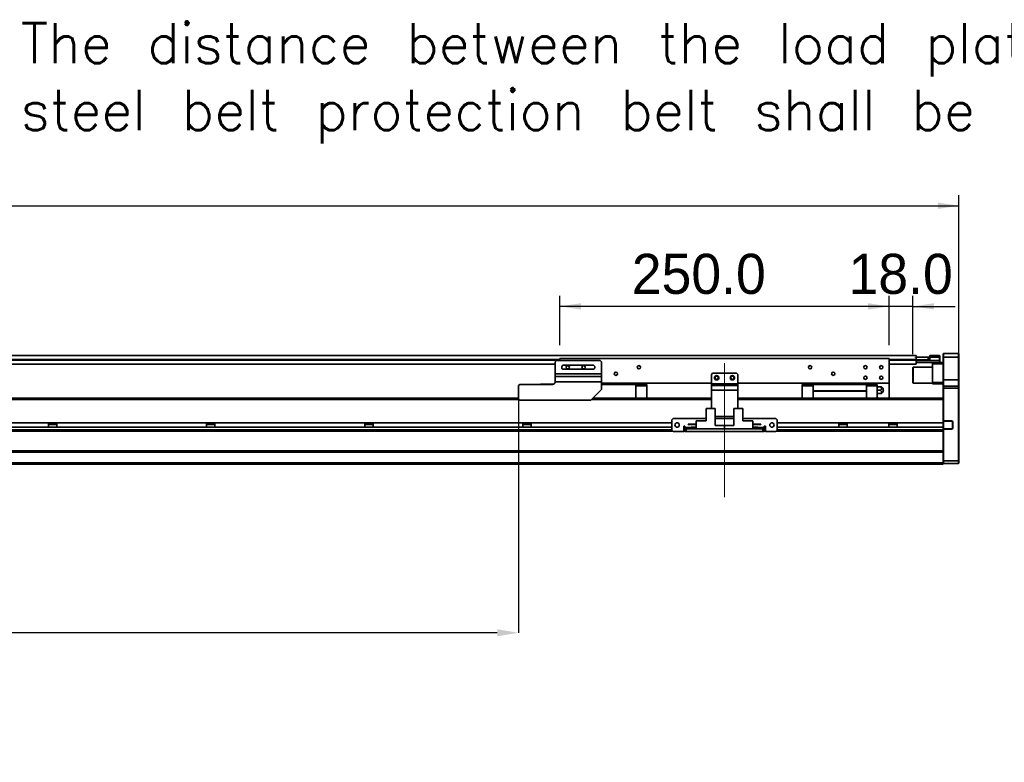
# Model space of a CAD drawing. Header units: millimetres. Extents: x 40 to 3320, y 40 to 2336.
# Tile 8 of 11: x 1820 to 2568, y 978 to 1541. Entities that reach past the tile are written whole.
import ezdxf

# ---------------------------------------------------------------- set-up
doc = ezdxf.new("R2010")
doc.units = ezdxf.units.MM
doc.header["$LTSCALE"] = 8
doc.header["$PDSIZE"] = -1
doc.linetypes.add('CENTERX2', pattern=[20.32, 12.7, -2.54, 2.54, -2.54])
doc.layers.add('黑色实线', color=7, linetype='Continuous')
doc.styles.add('SLDTEXTSTYLE8', font='txt')
doc.styles.add('SLDTEXTSTYLE9', font='txt', dxfattribs={"bigfont": 'bigfont'})
doc.dimstyles.new('SLDDIMSTYLE0', dxfattribs={"dimtxt": 30.4, "dimasz": 16, "dimexe": 0, "dimexo": 0.0625, "dimgap": 7.6, "dimtad": 2, "dimdec": 1, "dimrnd": 1e-09, "dimzin": 4, "dimdsep": 46, "dimtxsty": 'SLDTEXTSTYLE8', "dimsah": 1, "dimcen": 0.09, "dimadec": 0, "dimazin": 1, "dimtfac": 1, "dimtdec": 1, "dimtmove": 0, "dimatfit": 0, "dimfxl": 0, "dimfrac": 2, "dimtolj": 1, "dimtzin": 12, "dimarcsym": 0})
doc.dimstyles.new('SLDDIMSTYLE5', dxfattribs={"dimtxt": 30.4, "dimasz": 16, "dimexe": 0, "dimexo": 0.0625, "dimgap": 7.6, "dimtad": 2, "dimdec": 1, "dimrnd": 1e-09, "dimzin": 4, "dimdsep": 46, "dimtxsty": 'SLDTEXTSTYLE8', "dimsah": 1, "dimcen": 0.09, "dimadec": 0, "dimazin": 1, "dimtfac": 1, "dimtdec": 1, "dimtofl": 0, "dimtmove": 0, "dimatfit": 3, "dimfxl": 0, "dimfrac": 2, "dimtolj": 1, "dimtzin": 12, "dimarcsym": 0})

# ---------------------------------------------------------------- blocks, each defined once
blk = doc.blocks.new('SW_NOTE_4')
at = {"layer": '黑色实线', "color": 0, "insert": (-996.1, 91.2), "char_height": 30.4, "attachment_point": 1, "style": 'SLDTEXTSTYLE9'}
blk.add_mtext('The distance between the load plate and the \\Psteel belt protection belt shall be greater than 4mm', dxfattribs=at)
blk = doc.blocks.new('_D_21')
at = {"layer": '黑色实线'}
for p, q in [((197.51, 1271.79), (197.51, 1408.13)), ((2533.51, 1271.79), (2533.51, 1408.13)), ((197.51, 1400.13), (2533.51, 1400.13))]:
    blk.add_line(p, q, dxfattribs=at)
for points in [[(197.51, 1400.13), (213.51, 1397.73), (213.51, 1402.53)], [(2533.51, 1400.13), (2517.51, 1402.53), (2517.51, 1397.73)]]:
    blk.add_solid(points, dxfattribs=at)
at = {"layer": '黑色实线', "insert": (1315.45, 1440.01), "char_height": 30.4, "attachment_point": 1, "style": 'SLDTEXTSTYLE8'}
blk.add_mtext('2336.0', dxfattribs=at)
blk = doc.blocks.new('_D_24')
at = {"layer": '黑色实线'}
for p, q in [((2230.51, 1294.29), (2230.51, 1331.79)), ((2480.51, 1294.29), (2480.51, 1331.79)), ((2480.51, 1323.79), (2230.51, 1323.79))]:
    blk.add_line(p, q, dxfattribs=at)
for points in [[(2230.51, 1323.79), (2246.51, 1321.39), (2246.51, 1326.19)], [(2480.51, 1323.79), (2464.51, 1326.19), (2464.51, 1321.39)]]:
    blk.add_solid(points, dxfattribs=at)
at = {"layer": '黑色实线', "insert": (2285.13, 1363.67), "char_height": 30.4, "attachment_point": 1, "style": 'SLDTEXTSTYLE8'}
blk.add_mtext('250.0', dxfattribs=at)
blk = doc.blocks.new('_D_25')
at = {"layer": '黑色实线'}
for p, q in [((2480.51, 1294.29), (2480.51, 1331.79)), ((2498.51, 1287.49), (2498.51, 1331.79)), ((2480.51, 1323.79), (2448.51, 1323.79)), ((2498.51, 1323.79), (2480.51, 1323.79)), ((2498.51, 1323.79), (2530.51, 1323.79))]:
    blk.add_line(p, q, dxfattribs=at)
for points in [[(2480.51, 1323.79), (2464.51, 1326.19), (2464.51, 1321.39)], [(2498.51, 1323.79), (2514.51, 1321.39), (2514.51, 1326.19)]]:
    blk.add_solid(points, dxfattribs=at)
at = {"layer": '黑色实线', "insert": (2449.68, 1363.67), "char_height": 30.4, "attachment_point": 1, "style": 'SLDTEXTSTYLE8'}
blk.add_mtext('18.0', dxfattribs=at)
blk = doc.blocks.new('_D_26')
at = {"layer": 'Defpoints', "color": 0}
for p in [(499.01, 1257.13), (2199.01, 1253.63), (499.01, 1076.13)]:
    blk.add_point(p, dxfattribs=at)
at = {"layer": '黑色实线', "color": 0, "lineweight": -2}
for p, q in [((499.01, 1257.06), (499.01, 1076.13)), ((2199.01, 1253.56), (2199.01, 1076.13)), ((2183.01, 1076.13), (515.01, 1076.13))]:
    blk.add_line(p, q, dxfattribs=at)
at = {"layer": '黑色实线', "color": 0}
for points in [[(515.01, 1078.79), (515.01, 1073.46), (499.01, 1076.13)], [(2183.01, 1078.79), (2183.01, 1073.46), (2199.01, 1076.13)]]:
    blk.add_solid(points, dxfattribs=at)
at = {"layer": '黑色实线', "color": 0, "insert": (1374.86, 1068.53), "char_height": 30.4, "attachment_point": 2, "style": 'SLDTEXTSTYLE8'}
blk.add_mtext('\\A1;Stroke T=1700.0', dxfattribs=at)

msp = doc.modelspace()

# ---------------------------------------------------------------- linework, layer by layer
at = {"color": 7, "linetype": 'Continuous', "lineweight": 35}
for p, q in [((2501.01, 1286.48), (230.01, 1286.48)), ((2501.01, 1286.48), (2501.01, 1285.33)), ((2511.51, 1285.13), (2511.51, 1286.63)), ((2511.51, 1286.63), (2518.71, 1286.63)), ((2518.71, 1285.13), (2518.71, 1286.63)), ((2519.01, 1286.33), (2518.71, 1286.63)), ((2519.01, 1286.33), (2519.01, 1285.13)), ((2521.81, 1288.13), (2521.51, 1287.83)), ((2521.51, 1285.13), (2521.51, 1287.83)), ((2521.81, 1288.13), (2521.81, 1285.13)), ((2521.81, 1288.13), (2533.21, 1288.13)), ((2533.21, 1285.13), (2533.21, 1288.13)), ((2533.21, 1288.13), (2533.51, 1287.83)), ((2533.51, 1287.83), (2533.51, 1285.13)), ((2227.01, 1279.98), (506.01, 1279.98)), ((2228.01, 1282.63), (2227.01, 1281.63)), ((2227.01, 1281.63), (2227.01, 1272.63)), ((2228.01, 1282.63), (2261.01, 1282.63)), ((2230.51, 1284.13), (2230.51, 1282.63)), ((2480.51, 1284.13), (2230.51, 1284.13)), ((2255.51, 1279.23), (2233.51, 1279.23)), ((2262.01, 1281.63), (2261.01, 1282.63)), ((2262.01, 1281.63), (2262.01, 1272.63)), ((2480.51, 1284.13), (2480.51, 1265.63)), ((2501.01, 1279.98), (2480.51, 1279.98)), ((2500.56, 1285.09), (2500.56, 1285.33)), ((2500.56, 1285.33), (2501.06, 1285.33)), ((2500.56, 1285.33), (2500.56, 1285.33)), ((2501.01, 1283.83), (2501.01, 1283.48)), ((2501.01, 1283.48), (2501.01, 1282.98)), ((2501.06, 1283.33), (2501.01, 1283.33)), ((2501.01, 1282.83), (2501.31, 1283.13)), ((2501.01, 1283.13), (2501.31, 1283.13)), ((2501.01, 1282.98), (2501.01, 1279.98)), ((2501.01, 1282.83), (2501.31, 1282.83)), ((2501.01, 1282.63), (2501.31, 1282.63)), ((2501.01, 1281.43), (2501.31, 1281.13)), ((2501.06, 1285.33), (2501.06, 1283.33)), ((2501.06, 1285.33), (2510.06, 1285.33)), ((2501.06, 1283.33), (2510.06, 1283.33)), ((2501.31, 1282.83), (2501.31, 1283.13)), ((2501.31, 1283.13), (2511.51, 1283.13)), ((2501.31, 1282.83), (2501.31, 1282.63)), ((2511.51, 1282.83), (2501.31, 1282.83)), ((2501.31, 1282.63), (2501.31, 1281.13)), ((2501.31, 1282.63), (2518.71, 1282.63)), ((2518.71, 1281.13), (2501.31, 1281.13)), ((2510.06, 1283.33), (2510.06, 1285.33)), ((2510.06, 1285.33), (2510.56, 1285.33)), ((2510.56, 1283.33), (2510.06, 1283.33)), ((2510.56, 1285.33), (2510.56, 1283.33)), ((2510.56, 1283.33), (2511.01, 1283.33)), ((2511.01, 1283.13), (2511.01, 1283.33)), ((2518.71, 1285.13), (2511.51, 1285.13)), ((2511.51, 1282.83), (2511.51, 1285.13)), ((2513.51, 1280.13), (2513.51, 1281.13)), ((2521.51, 1280.13), (2513.51, 1280.13)), ((2513.51, 1266.13), (2513.51, 1280.13)), ((2518.71, 1282.63), (2518.71, 1285.13)), ((2519.01, 1285.13), (2518.71, 1285.13)), ((2518.71, 1281.13), (2518.71, 1282.63)), ((2518.71, 1282.63), (2519.01, 1282.63)), ((2518.71, 1281.13), (2519.01, 1281.43)), ((2518.71, 1281.13), (2521.51, 1281.13)), ((2519.01, 1285.13), (2519.01, 1282.63)), ((2519.01, 1282.63), (2519.01, 1281.43)), ((2521.81, 1285.13), (2521.51, 1285.13)), ((2521.51, 1268.13), (2521.51, 1285.13)), ((2521.81, 1285.13), (2521.81, 1268.13)), ((2533.21, 1285.13), (2521.81, 1285.13)), ((2533.21, 1268.13), (2533.21, 1285.13)), ((2533.21, 1285.13), (2533.51, 1285.13)), ((2533.51, 1285.13), (2533.51, 1268.13)), ((2227.01, 1272.63), (2262.01, 1272.63)), ((2227.01, 1270.63), (2227.01, 1272.63)), ((2233.51, 1276.03), (2255.51, 1276.03)), ((2262.01, 1272.63), (2262.01, 1270.63)), ((2346.51, 1273.13), (2345.51, 1272.13)), ((2345.51, 1272.13), (2345.51, 1265.13)), ((2364.51, 1273.13), (2346.51, 1273.13)), ((2365.51, 1272.13), (2364.51, 1273.13)), ((2365.51, 1272.13), (2365.51, 1265.13)), ((2498.81, 1277.63), (2498.51, 1277.33)), ((2498.51, 1265.93), (2498.51, 1277.33)), ((2513.51, 1277.63), (2498.81, 1277.63)), ((2498.81, 1277.63), (2498.81, 1265.63)), ((2200.01, 1264.63), (2199.01, 1263.63)), ((2199.01, 1253.63), (2199.01, 1263.63)), ((2200.01, 1264.63), (2225.01, 1264.63)), ((2215.81, 1264.83), (2215.61, 1264.63)), ((2215.81, 1264.83), (2215.81, 1264.63)), ((2215.81, 1264.83), (2225.88, 1264.83)), ((2227.01, 1270.63), (2262.01, 1270.63)), ((2227.01, 1266.65), (2227.01, 1270.63)), ((2262.01, 1266.65), (2227.01, 1266.65)), ((2227.01, 1266.65), (2227.01, 1266.63)), ((2262.01, 1270.63), (2262.01, 1266.65)), ((2262.01, 1266.65), (2262.01, 1260.63)), ((2345.51, 1265.63), (2262.01, 1265.63)), ((2262.01, 1264.63), (2288.26, 1264.63)), ((2288.26, 1264.63), (2288.26, 1265.63)), ((2288.26, 1264.63), (2288.26, 1254.07)), ((2296.51, 1264.53), (2288.26, 1264.53)), ((2288.26, 1263.58), (2296.51, 1263.58)), ((2296.51, 1263.58), (2296.51, 1264.53)), ((2296.51, 1263.58), (2296.51, 1254.07)), ((2345.51, 1265.13), (2365.51, 1265.13)), ((2345.51, 1263.63), (2345.51, 1265.13)), ((2345.51, 1263.63), (2365.51, 1263.63)), ((2345.51, 1260.13), (2345.51, 1263.63)), ((2480.51, 1265.63), (2365.51, 1265.63)), ((2365.51, 1265.13), (2365.51, 1263.63)), ((2365.51, 1263.63), (2365.51, 1260.13)), ((2414.51, 1264.53), (2414.51, 1263.58)), ((2422.76, 1264.53), (2414.51, 1264.53)), ((2422.76, 1263.58), (2414.51, 1263.58)), ((2414.51, 1263.58), (2414.51, 1254.07)), ((2422.76, 1265.63), (2422.76, 1264.63)), ((2463.26, 1264.63), (2422.76, 1264.63)), ((2422.76, 1264.63), (2422.76, 1259.63)), ((2463.26, 1264.63), (2463.26, 1265.63)), ((2463.26, 1264.63), (2463.26, 1259.63)), ((2471.51, 1264.53), (2463.26, 1264.53)), ((2471.51, 1263.58), (2463.26, 1263.58)), ((2471.51, 1263.58), (2471.51, 1264.53)), ((2471.51, 1254.07), (2471.51, 1263.58)), ((2480.51, 1265.63), (2480.51, 1254.13)), ((2498.51, 1265.93), (2498.81, 1265.63)), ((2498.81, 1265.63), (2513.51, 1265.63)), ((2513.51, 1266.13), (2521.51, 1266.13)), ((2513.51, 1265.13), (2513.51, 1266.13)), ((2521.51, 1265.13), (2513.51, 1265.13)), ((2521.81, 1268.13), (2521.51, 1268.13)), ((2521.51, 1262.83), (2521.51, 1268.13)), ((2521.81, 1268.13), (2521.81, 1263.13)), ((2521.81, 1268.13), (2533.21, 1268.13)), ((2533.21, 1263.13), (2533.21, 1268.13)), ((2533.51, 1268.13), (2533.21, 1268.13)), ((2533.51, 1268.13), (2533.51, 1262.83)), ((2254.01, 1252.63), (2262.01, 1260.63)), ((2345.51, 1260.13), (2345.51, 1246.32)), ((2365.51, 1260.13), (2345.51, 1260.13)), ((2365.51, 1260.13), (2365.51, 1246.32)), ((2422.76, 1259.63), (2463.26, 1259.63)), ((2422.76, 1259.63), (2422.76, 1259.33)), ((2463.26, 1259.33), (2422.76, 1259.33)), ((2422.76, 1259.33), (2422.76, 1254.07)), ((2463.26, 1259.33), (2463.26, 1259.63)), ((2463.26, 1259.33), (2463.26, 1254.07)), ((2471.51, 1262.63), (2473.83, 1262.63)), ((2471.51, 1260.13), (2473.83, 1260.13)), ((2473.83, 1257.63), (2471.51, 1257.63)), ((2521.81, 1263.13), (2521.51, 1262.83)), ((2521.51, 1261.63), (2521.51, 1262.83)), ((2521.81, 1261.63), (2521.51, 1261.63)), ((2521.51, 1253.78), (2521.51, 1261.63)), ((2521.81, 1263.13), (2521.81, 1261.63)), ((2521.81, 1263.13), (2533.21, 1263.13)), ((2521.81, 1261.63), (2521.81, 1236.98)), ((2533.21, 1261.63), (2521.81, 1261.63)), ((2533.21, 1261.63), (2533.21, 1263.13)), ((2533.51, 1262.83), (2533.21, 1263.13)), ((2533.21, 1206.63), (2533.21, 1261.63)), ((2533.51, 1261.63), (2533.21, 1261.63)), ((2533.51, 1262.83), (2533.51, 1261.63)), ((2533.51, 1261.63), (2533.51, 1206.75)), ((2199.01, 1254.07), (385.51, 1254.07)), ((491.51, 1254.13), (2199.01, 1254.13)), ((2199.01, 1253.63), (2200.01, 1252.63)), ((2200.01, 1252.63), (2254.01, 1252.63)), ((2345.51, 1254.07), (2255.45, 1254.07)), ((2296.51, 1254.13), (2345.51, 1254.13)), ((2365.51, 1254.13), (2414.51, 1254.13)), ((2521.51, 1254.07), (2365.51, 1254.07)), ((2471.51, 1254.13), (2515.51, 1254.13)), ((2515.51, 1254.13), (2515.51, 1254.07)), ((2521.51, 1253.78), (2521.51, 1253.07)), ((2521.51, 1235.52), (2521.51, 1253.07)), ((2341.56, 1246.32), (2341.56, 1237.02)), ((2341.56, 1246.32), (2348.51, 1246.32)), ((2348.51, 1246.32), (2348.51, 1233.42)), ((2362.51, 1246.32), (2362.51, 1233.42)), ((2362.51, 1246.32), (2369.46, 1246.32)), ((2369.46, 1246.32), (2369.46, 1237.02)), ((2315.51, 1235.52), (415.51, 1235.52)), ((1842.34, 1235.52), (1842.34, 1232.12)), ((1848.68, 1234.12), (1842.34, 1234.12)), ((1848.68, 1232.12), (1848.68, 1235.52)), ((1962.34, 1235.52), (1962.34, 1232.12)), ((1968.68, 1234.12), (1962.34, 1234.12)), ((1968.68, 1232.12), (1968.68, 1235.52)), ((2082.34, 1235.52), (2082.34, 1232.12)), ((2088.68, 1234.12), (2082.34, 1234.12)), ((2088.68, 1232.12), (2088.68, 1235.52)), ((2202.34, 1235.52), (2202.34, 1232.12)), ((2208.68, 1234.12), (2202.34, 1234.12)), ((2208.68, 1232.12), (2208.68, 1235.52)), ((2316.51, 1238.82), (2315.51, 1237.82)), ((2315.51, 1237.82), (2315.51, 1229.82)), ((2341.56, 1238.82), (2316.51, 1238.82)), ((2327.81, 1234.07), (2327.81, 1234.37)), ((2327.81, 1234.37), (2334.01, 1234.37)), ((2327.81, 1234.07), (2334.01, 1234.07)), ((2334.01, 1230.82), (2334.01, 1237.02)), ((2334.01, 1237.02), (2341.56, 1237.02)), ((2362.51, 1240.13), (2348.51, 1240.13)), ((2362.51, 1238.82), (2348.51, 1238.82)), ((2355.51, 1233.42), (2348.51, 1233.42)), ((2355.51, 1230.82), (2355.51, 1233.42)), ((2355.51, 1233.42), (2362.51, 1233.42)), ((2394.51, 1238.82), (2369.46, 1238.82)), ((2377.01, 1237.02), (2369.46, 1237.02)), ((2377.01, 1237.02), (2377.01, 1230.82)), ((2383.21, 1234.37), (2377.01, 1234.37)), ((2383.21, 1234.07), (2377.01, 1234.07)), ((2383.21, 1234.37), (2383.21, 1234.07)), ((2395.51, 1237.82), (2394.51, 1238.82)), ((2395.51, 1229.82), (2395.51, 1237.82)), ((2521.51, 1235.52), (2395.51, 1235.52)), ((2442.34, 1235.52), (2442.34, 1232.12)), ((2448.68, 1234.12), (2442.34, 1234.12)), ((2448.68, 1232.12), (2448.68, 1235.52)), ((2480.34, 1235.52), (2480.34, 1232.12)), ((2486.68, 1234.12), (2480.34, 1234.12)), ((2486.68, 1232.12), (2486.68, 1235.52)), ((2521.81, 1236.68), (2521.51, 1236.98)), ((2521.51, 1236.98), (2521.81, 1236.98)), ((2521.51, 1232.12), (2521.51, 1235.52)), ((2521.81, 1236.98), (2528.01, 1236.98)), ((2521.81, 1236.98), (2521.94, 1236.68)), ((2521.94, 1236.68), (2521.81, 1236.68)), ((2521.81, 1236.68), (2521.81, 1230.98)), ((2528.01, 1236.68), (2521.94, 1236.68)), ((2528.01, 1236.98), (2528.01, 1236.68)), ((2528.51, 1231.48), (2528.51, 1236.18)), ((2528.81, 1236.18), (2528.51, 1236.18)), ((2528.81, 1236.18), (2528.81, 1231.48)), ((2316.27, 1229.07), (414.76, 1229.07)), ((2315.51, 1232.12), (415.51, 1232.12)), ((2315.51, 1229.82), (2316.51, 1228.82)), ((2316.51, 1228.82), (2324.51, 1228.82)), ((2325.51, 1232.82), (2324.51, 1232.82)), ((2324.51, 1232.82), (2324.51, 1228.82)), ((2325.51, 1232.12), (2324.51, 1232.12)), ((2325.51, 1229.07), (2324.51, 1229.07)), ((2325.51, 1231.82), (2325.51, 1232.82)), ((2325.51, 1231.82), (2325.51, 1230.82)), ((2325.51, 1228.82), (2325.51, 1230.82)), ((2325.51, 1230.82), (2326.51, 1230.82)), ((2326.51, 1228.82), (2325.51, 1228.82)), ((2326.51, 1230.82), (2326.51, 1228.82)), ((2384.51, 1230.82), (2326.51, 1230.82)), ((2384.51, 1228.82), (2326.51, 1228.82)), ((2330.21, 1231.42), (2330.21, 1232.12)), ((2330.21, 1232.12), (2334.01, 1232.12)), ((2330.21, 1231.42), (2334.01, 1231.42)), ((2334.01, 1230.82), (2355.51, 1230.82)), ((2377.01, 1230.82), (2355.51, 1230.82)), ((2380.81, 1232.12), (2377.01, 1232.12)), ((2380.81, 1231.42), (2377.01, 1231.42)), ((2380.81, 1232.12), (2380.81, 1231.42)), ((2384.51, 1228.82), (2384.51, 1230.82)), ((2384.51, 1230.82), (2385.51, 1230.82)), ((2385.51, 1228.82), (2384.51, 1228.82)), ((2386.51, 1232.82), (2385.51, 1232.82)), ((2385.51, 1232.82), (2385.51, 1231.82)), ((2386.51, 1232.12), (2385.51, 1232.12)), ((2385.51, 1230.82), (2385.51, 1231.82)), ((2385.51, 1230.82), (2385.51, 1228.82)), ((2386.51, 1229.07), (2385.51, 1229.07)), ((2386.51, 1228.82), (2386.51, 1232.82)), ((2386.51, 1228.82), (2394.51, 1228.82)), ((2394.51, 1228.82), (2395.51, 1229.82)), ((2521.51, 1229.07), (2394.76, 1229.07)), ((2521.51, 1232.12), (2395.51, 1232.12)), ((2521.51, 1230.07), (2521.51, 1232.12)), ((2521.81, 1230.98), (2521.51, 1230.68)), ((2521.81, 1230.68), (2521.51, 1230.68)), ((2521.51, 1230.07), (2521.51, 1229.35)), ((2521.51, 1213.78), (2521.51, 1229.35)), ((2521.94, 1230.98), (2521.81, 1230.68)), ((2521.81, 1230.98), (2521.94, 1230.98)), ((2521.81, 1230.68), (2521.81, 1206.63)), ((2528.01, 1230.68), (2521.81, 1230.68)), ((2521.94, 1230.98), (2528.01, 1230.98)), ((2528.01, 1230.68), (2528.01, 1230.98)), ((2528.81, 1231.48), (2528.51, 1231.48)), ((2521.51, 1214.07), (209.51, 1214.07)), ((2521.51, 1213.07), (209.51, 1213.07)), ((2521.51, 1213.78), (2521.51, 1213.07)), ((2521.51, 1205.13), (2521.51, 1213.07)), ((2521.51, 1205.13), (209.51, 1205.13)), ((2521.51, 1204.13), (209.51, 1204.13)), ((2521.51, 1206.75), (2521.81, 1206.63)), ((2521.51, 1204.13), (2521.51, 1205.13)), ((2521.51, 1204.93), (2521.81, 1204.63)), ((2521.81, 1206.63), (2533.21, 1206.63)), ((2521.81, 1206.63), (2521.81, 1204.63)), ((2533.21, 1204.63), (2521.81, 1204.63)), ((2533.51, 1206.75), (2533.21, 1206.63)), ((2533.21, 1204.63), (2533.21, 1206.63)), ((2533.51, 1204.93), (2533.21, 1204.63)), ((2533.51, 1206.75), (2533.51, 1204.93))]:
    msp.add_line(p, q, dxfattribs=at)
at = {"color": 8, "linetype": 'Continuous', "lineweight": 35}
for p, q in [((2230.51, 1283.48), (500.51, 1283.48)), ((2230.51, 1282.98), (500.51, 1282.98)), ((2501.01, 1283.48), (2480.51, 1283.48)), ((2501.01, 1282.98), (2480.51, 1282.98)), ((2199.57, 1253.07), (385.51, 1253.07)), ((2345.51, 1253.07), (2254.45, 1253.07)), ((2521.51, 1253.07), (2365.51, 1253.07)), ((2315.51, 1230.07), (415.51, 1230.07)), ((2325.51, 1230.07), (2324.51, 1230.07)), ((2330.21, 1231.82), (2325.51, 1231.82)), ((2385.51, 1231.82), (2380.81, 1231.82)), ((2386.51, 1230.07), (2385.51, 1230.07)), ((2521.51, 1230.07), (2395.51, 1230.07))]:
    msp.add_line(p, q, dxfattribs=at)
at = {"color": 7, "linetype": 'Continuous', "lineweight": 35}
for centre, radius in [((2236.51, 1277.63), 1.25), ((2248.51, 1277.63), 1.25), ((2290.51, 1277.63), 1.25), ((2420.51, 1277.63), 1.25), ((2462.51, 1277.63), 1.25), ((2474.51, 1277.63), 1.25), ((2273.01, 1272.63), 1.25), ((2349.51, 1269.63), 1.7), ((2349.51, 1269.63), 1.25), ((2361.51, 1269.63), 1.7), ((2361.51, 1269.63), 1.25), ((2438.01, 1272.63), 1.25), ((2462.51, 1269.63), 1.25), ((2474.51, 1269.63), 1.25), ((2319.51, 1233.82), 1.7), ((2391.51, 1233.82), 1.7)]:
    msp.add_circle(centre, radius, dxfattribs=at)
for centre, radius, start, end in [((2233.51, 1277.63), 1.6, 90, 270), ((2255.51, 1277.63), 1.6, 270, 90), ((2225.01, 1266.63), 2, 270, 0), ((2473.01, 1260.13), 3, 4.42207, 56.61739), ((2473.01, 1260.13), 3, 303.36445, 355.55829), ((2475.91, 1260.13), 0.25, 0, 68.66881), ((2475.91, 1260.13), 0.25, 291.36622, 0), ((2528.01, 1236.18), 0.8, 0, 90), ((2528.01, 1236.18), 0.5, 0, 90), ((2528.01, 1231.48), 0.8, 270, 0), ((2528.01, 1231.48), 0.5, 270, 0)]:
    msp.add_arc(centre, radius, start, end, dxfattribs=at)
for points, knots in [([(2473.83, 1262.63), (2473.98, 1262.53), (2474.29, 1262.35), (2474.58, 1261.92), (2474.7, 1261.44), (2474.63, 1260.95), (2474.38, 1260.51), (2474.07, 1260.25), (2473.87, 1260.15), (2473.83, 1260.13)], [0, 0, 0, 0, 0.159723, 0.319417, 0.479136, 0.638854, 0.798558, 0.958293, 1, 1, 1, 1]), ([(2474.66, 1262.63), (2474.65, 1262.63), (2474.63, 1262.63), (2474.37, 1262.63), (2474.07, 1262.63), (2473.87, 1262.63), (2473.83, 1262.63)], [0, 0, 0, 0, 0.275951, 0.596136, 0.916383, 1, 1, 1, 1]), ([(2473.83, 1260.13), (2473.98, 1260.03), (2474.29, 1259.85), (2474.58, 1259.42), (2474.7, 1258.94), (2474.63, 1258.45), (2474.38, 1258.01), (2474.07, 1257.75), (2473.87, 1257.65), (2473.83, 1257.63)], [0, 0, 0, 0, 0.159723, 0.319417, 0.479137, 0.638855, 0.798558, 0.958293, 1, 1, 1, 1]), ([(2473.83, 1257.63), (2473.98, 1257.63), (2474.29, 1257.63), (2474.57, 1257.63), (2474.69, 1257.63), (2474.66, 1257.63), (2474.66, 1257.63)], [0, 0, 0, 0, 0.318827, 0.637597, 0.956415, 1, 1, 1, 1]), ([(2476, 1259.89), (2476, 1259.89), (2476, 1259.9), (2476, 1259.94), (2476, 1260), (2476, 1260.07), (2476, 1260.15), (2476, 1260.23), (2476, 1260.29), (2476, 1260.34), (2476, 1260.36), (2476, 1260.36), (2476, 1260.36)], [0, 0, 0, 0, 0.107434, 0.214862, 0.322291, 0.429721, 0.53715, 0.644585, 0.752017, 0.859446, 0.966874, 1, 1, 1, 1])]:
    msp.add_open_spline(points, degree=3, knots=knots, dxfattribs=at)
at = {"layer": '黑色实线', "linetype": 'CENTERX2', "lineweight": 18}
msp.add_line((2355.51, 1179.02), (2355.51, 1288.62), dxfattribs=at)

# ---------------------------------------------------------------- block references
at = {"layer": '黑色实线'}
msp.add_blockref('SW_NOTE_4', (2817.36, 1447.48), dxfattribs=at)

# ---------------------------------------------------------------- dimensions: what is measured, and where the dimension line sits
for base, p1, p2, dimstyle, picture, middle in [((2533.51, 1400.13), (197.51, 1261.63), (2533.51, 1261.63), 'SLDDIMSTYLE5', '_D_21', (1374.86, 1400.13)), ((2230.51, 1323.79), (2480.51, 1284.13), (2230.51, 1284.13), 'SLDDIMSTYLE5', '_D_24', (2333.56, 1323.79)), ((2480.51, 1323.79), (2498.51, 1277.33), (2480.51, 1284.13), 'SLDDIMSTYLE0', '_D_25', (2487.13, 1323.79))]:
    dim = msp.add_linear_dim(base=base, p1=p1, p2=p2, dimstyle=dimstyle, dxfattribs=at)
    dim.commit()
    dim.dimension.update_dxf_attribs({"geometry": picture, "text_midpoint": middle, "dimtype": 160})
dim = msp.add_linear_dim(base=(499.01, 1076.13), p1=(2199.01, 1253.63), p2=(499.01, 1257.13), text='Stroke T=<>', dimstyle='SLDDIMSTYLE5', dxfattribs=at)
dim.commit()
dim.dimension.update_dxf_attribs({"geometry": '_D_26', "text_midpoint": (1374.86, 1076.13), "dimtype": 160})

doc.saveas('drawing.dxf')
